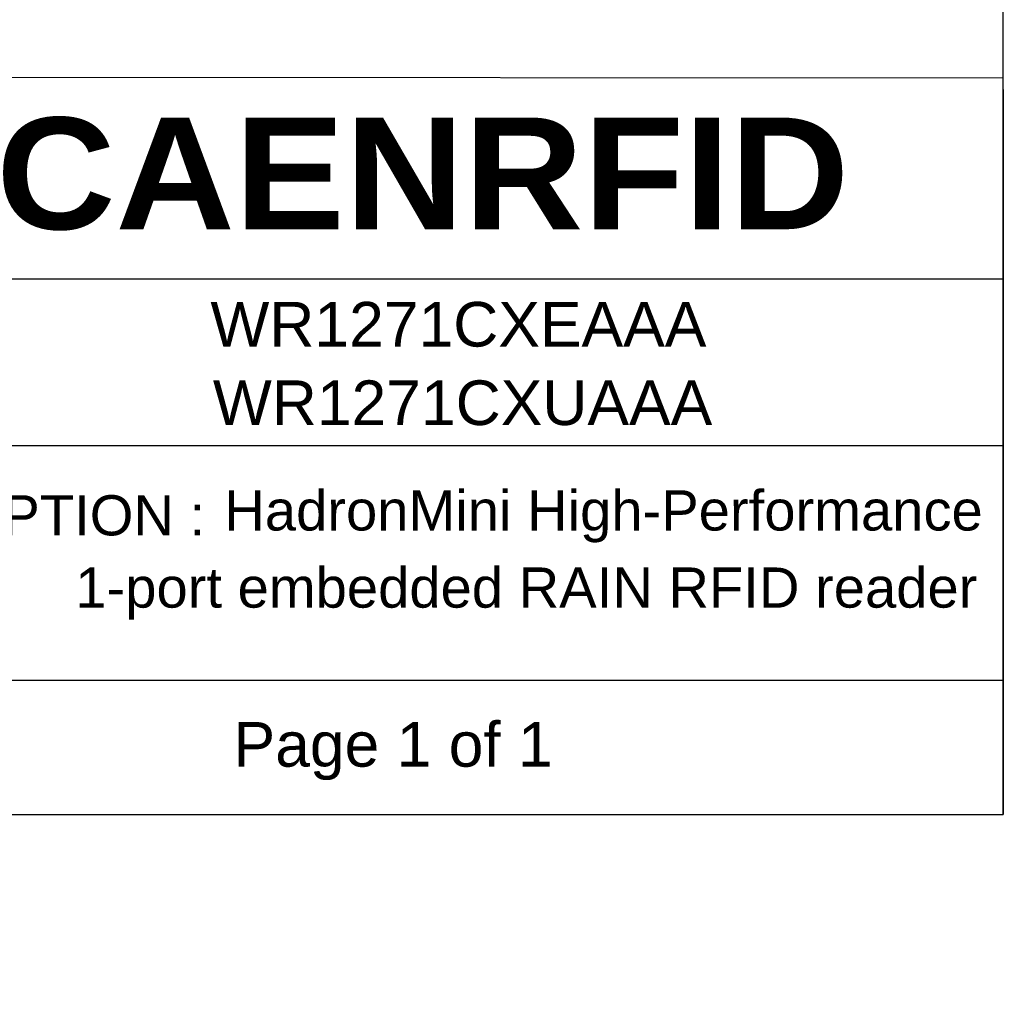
# Model space of a CAD drawing. Header units: millimetres. Extents: x 10 to 287, y 2 to 200.
# Tile 5 of 7: x 243 to 287, y 2 to 46. Entities that reach past the tile are written whole.
import ezdxf
from ezdxf.entities.mleader import LeaderData, LeaderLine
from ezdxf.math import Vec2, Vec3

# ---------------------------------------------------------------- set-up
doc = ezdxf.new("R2010")
doc.units = ezdxf.units.MM
doc.layers.add('Default', color=7, linetype='Continuous')

# ---------------------------------------------------------------- blocks, each defined once
blk = doc.blocks.new('_Dot')
at = {"color": 0, "linetype": 'ByBlock', "lineweight": -2}
blk.add_line((-0.5, 0), (-1, 0), dxfattribs=at)
at = {"color": 0, "linetype": 'ByBlock', "const_width": 0.5}
blk.add_lwpolyline([(-0.25, 0, 1), (0.25, 0, 1)], format="xyb", close=True, dxfattribs=at)

msp = doc.modelspace()

# ---------------------------------------------------------------- linework, layer by layer
at = {"color": 7, "linetype": 'Continuous'}
msp.add_line((287, 42.477), (287, 10), dxfattribs=at)
msp.add_line((287, 42.477), (287, 10), dxfattribs=at)
at = {"layer": 'Default', "color": 7, "linetype": 'Continuous'}
for p, q in [((287, 10), (287, 200)), ((115.445, 43.149), (287, 43)), ((232, 34), (287, 34)), ((287, 26.51), (232.008, 26.511)), ((287, 16), (232, 16)), ((10, 10), (287, 10))]:
    msp.add_line(p, q, dxfattribs=at)

# ---------------------------------------------------------------- texts
at = {"layer": 'Default'}
for s, insert, char_height, width, attachment_point in [('{\\fArial Black|b0||i0||c0|p34;\\C7;\\H5.;\\W1.;CAENRFID}', (259.475, 38.685), 5, 53.7836, 5), ('{\\fArial CE|b0||i0||c0|p34;\\C7;\\H2.;\\W1.;WR1271CXEAAA}', (262.607, 31.949), 2, 47.37315, 5), ('{\\fArial CE|b0||i0||c0|p34;\\C7;\\H2.;\\W1.;WR1271CXUAAA}', (262.793, 28.434), 2, 47.37315, 5), ('{\\fArial CE|b0||i0||c0|p34;\\C7;\\H1.8;\\W1.;HadronMini High-Performance}', (252.124, 23.353), 1.8, 34.12301, 4), ('{\\fArial CE|b0||i0||c0|p34;\\C7;\\H1.8;\\W1.;DESCRIPTION :}', (232.69, 23.392), 1.8, 18.93712, 4), ('{\\fArial CE|b0||i0||c0|p34;\\C7;\\H1.8;\\W1.;1-port embedded RAIN RFID reader \\P}', (245.455, 19.897), 1.8, 40.69391, 4)]:
    msp.add_mtext(s, dxfattribs=dict(at, insert=insert, char_height=char_height, width=width, attachment_point=attachment_point))

# ---------------------------------------------------------------- leaders
at = {"layer": 'Default', "color": 7, "linetype": 'Continuous'}
ml = msp.add_multileader_mtext('Standard', dxfattribs=at)
ml.set_content('{\\pxsm0.9;\\fArial CE|b0||i0||c0|p34;\\W1.;Page 1 of 1\\P}', color=256)
ml.set_leader_properties()
ml.set_arrow_properties(name='DOT')
ml.build(insert=Vec2(0, 0))
ml.multileader.update_dxf_attribs({"leader_type": 0, "dogleg_length": 0, "arrow_head_size": 2})
ctx = ml.context
ctx.base_point, ctx.char_height, ctx.arrow_head_size, ctx.landing_gap_size = Vec3(250.54, 12.852), 2, 2, 0.7
ctx.mtext.insert = Vec3(252.54, 14.145)

doc.saveas('drawing.dxf')
